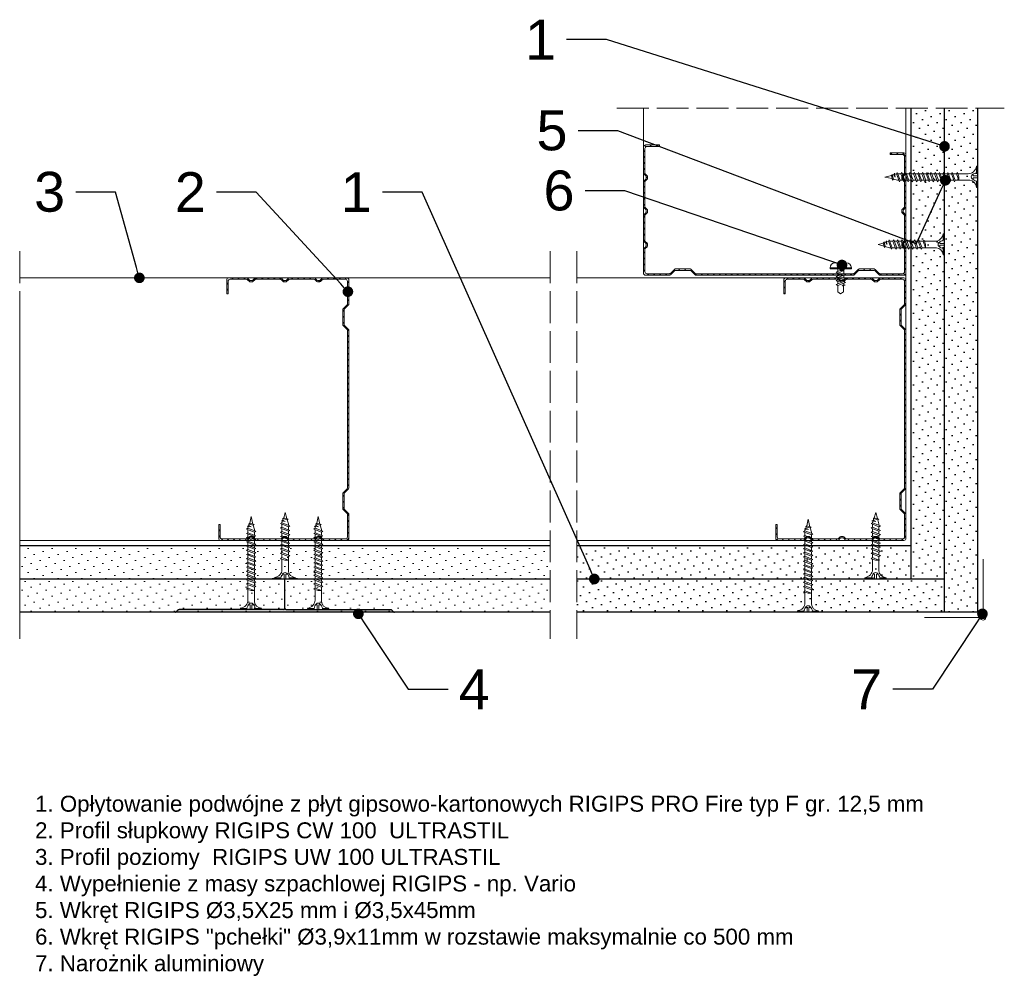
# Model space of a CAD drawing. Header units: millimetres. Extents: x 835 to 3337, y 91 to 2151.
# Tile 9 of 9: x 2962 to 3332, y 1791 to 2151. Entities that reach past the tile are written whole.
import ezdxf
from ezdxf import colors
from ezdxf.entities.mleader import LeaderData, LeaderLine
from ezdxf.math import Vec2, Vec3

# ---------------------------------------------------------------- set-up
doc = ezdxf.new("R2010")
doc.units = ezdxf.units.MM
doc.linetypes.add('ACAD_ISO02W100', pattern=[15, 12, -3])
for name, color, linetype, lineweight in [('_RIGIPS AKCESORIA', 7, 'Continuous', 18), ('_RIGIPS G-K', 7, 'Continuous', 25), ('_RIGIPS PROFIL', 7, 'Continuous', 18), ('KRESKOWANIE', 7, 'Continuous', 9), ('PRZERYWANA', 7, 'ACAD_ISO02W100', 9)]:
    doc.layers.add(name, color=color, linetype=linetype, lineweight=lineweight)
doc.styles.get("Standard").update_dxf_attribs({"font": 'arial.ttf'})
pattern_1 = [(315, (1554.5713, 3132.9963), (-1.122532, -3.367596), [0, -3.175])]
pattern_2 = [(315, (2206.1048, 3695.8057), (3.367596, 1.122532), [0, -3.175])]
pattern_3 = [(315, (1640.2, 591.7653), (3.367596, 1.122532), [0, -3.175])]

# ---------------------------------------------------------------- blocks, each defined once
blk = doc.blocks.new('CW 100 ULTRASTIL')
h = blk.add_hatch()
h.set_pattern_fill('ANSI31', color=256, scale=0.5, style=0)
h.paths.add_polyline_path([(179.46, 109.85, -0.198912), (179.6, 110.2), (181.11, 111.71, 0.198912), (181.26, 112.06), (181.26, 117.65, 0.198912), (181.11, 118), (179.6, 119.51, -0.198912), (179.46, 119.86), (179.46, 128.31, -0.414214), (180.26, 129.11), (188.58, 129.11, -0.198912), (188.93, 128.96), (189.64, 128.25, 0.198912), (189.99, 128.11), (190.58, 128.11, 0.198912), (190.93, 128.25), (191.64, 128.96, -0.198912), (191.99, 129.11), (201.28, 129.11, -0.198912), (201.63, 128.96), (202.34, 128.25, 0.198912), (202.69, 128.11), (203.28, 128.11, 0.198912), (203.63, 128.25), (204.34, 128.96, -0.198912), (204.69, 129.11), (213.98, 129.11, -0.198912), (214.33, 128.96), (215.04, 128.25, 0.198912), (215.39, 128.11), (215.98, 128.11, 0.198912), (216.33, 128.25), (217.04, 128.96, -0.198912), (217.39, 129.11), (226.56, 129.11, -0.414214), (227.36, 128.31), (227.36, 123.66), (227.91, 123.66), (227.91, 128.86, 0.414214), (227.11, 129.66), (217.39, 129.66, 0.198912), (217.04, 129.51), (216.33, 128.8, -0.198912), (215.98, 128.66), (215.39, 128.66, -0.198912), (215.04, 128.8), (214.33, 129.51, 0.198912), (213.98, 129.66), (204.69, 129.66, 0.198912), (204.34, 129.51), (203.63, 128.8, -0.198912), (203.28, 128.66), (202.69, 128.66, -0.198912), (202.34, 128.8), (201.63, 129.51, 0.198912), (201.28, 129.66), (191.99, 129.66, 0.198912), (191.64, 129.51), (190.93, 128.8, -0.198912), (190.58, 128.66), (189.99, 128.66, -0.198912), (189.64, 128.8), (188.93, 129.51, 0.198912), (188.58, 129.66), (179.71, 129.66, 0.414214), (178.91, 128.86), (178.91, 119.86, 0.198912), (179.05, 119.51), (180.56, 118, -0.198912), (180.71, 117.65), (180.71, 112.06, -0.198912), (180.56, 111.71), (179.05, 110.2, 0.198912), (178.91, 109.85), (178.91, 50.66, 0.198912), (179.05, 50.31), (180.56, 48.8, -0.198912), (180.71, 48.45), (180.71, 42.86, -0.198912), (180.56, 42.51), (179.05, 41, 0.198912), (178.91, 40.65), (178.91, 31.66, 0.414214), (179.71, 30.86), (188.58, 30.86, 0.198912), (188.93, 31), (189.64, 31.71, -0.198912), (189.99, 31.86), (190.58, 31.86, -0.198912), (190.93, 31.71), (191.64, 31, 0.198912), (191.99, 30.86), (201.28, 30.86, 0.198912), (201.63, 31), (202.34, 31.71, -0.198912), (202.69, 31.86), (203.28, 31.86, -0.198912), (203.63, 31.71), (204.34, 31, 0.198912), (204.69, 30.86), (213.98, 30.86, 0.198912), (214.33, 31), (215.04, 31.71, -0.198912), (215.39, 31.86), (215.98, 31.86, -0.198912), (216.33, 31.71), (217.04, 31, 0.198912), (217.39, 30.86), (224.11, 30.86, 0.414214), (224.91, 31.66), (224.91, 36.86), (224.36, 36.86), (224.36, 32.21, -0.414214), (223.56, 31.41), (217.39, 31.41, -0.198912), (217.04, 31.55), (216.33, 32.26, 0.198912), (215.98, 32.41), (215.39, 32.41, 0.198912), (215.04, 32.26), (214.33, 31.55, -0.198912), (213.98, 31.41), (204.69, 31.41, -0.198912), (204.34, 31.55), (203.63, 32.26, 0.198912), (203.28, 32.41), (202.69, 32.41, 0.198912), (202.34, 32.26), (201.63, 31.55, -0.198912), (201.28, 31.41), (191.99, 31.41, -0.198912), (191.64, 31.55), (190.93, 32.26, 0.198912), (190.58, 32.41), (189.99, 32.41, 0.198912), (189.64, 32.26), (188.93, 31.55, -0.198912), (188.58, 31.41), (180.26, 31.41, -0.414214), (179.46, 32.21), (179.46, 40.65, -0.198912), (179.6, 41), (181.11, 42.51, 0.198912), (181.26, 42.86), (181.26, 48.45, 0.198912), (181.11, 48.8), (179.6, 50.31, -0.198912), (179.46, 50.66)])
at = {"layer": '_RIGIPS PROFIL'}
for p, q in [((178.91, 128.86), (178.91, 119.86)), ((179.46, 128.31), (179.46, 119.86)), ((188.58, 129.66), (179.71, 129.66)), ((188.58, 129.11), (180.26, 129.11)), ((188.93, 129.51), (189.64, 128.8)), ((188.93, 128.96), (189.64, 128.25)), ((190.58, 128.66), (189.99, 128.66)), ((190.58, 128.11), (189.99, 128.11)), ((191.64, 129.51), (190.93, 128.8)), ((191.64, 128.96), (190.93, 128.25)), ((201.28, 129.66), (191.99, 129.66)), ((201.28, 129.11), (191.99, 129.11)), ((201.63, 129.51), (202.34, 128.8)), ((201.63, 128.96), (202.34, 128.25)), ((203.28, 128.66), (202.69, 128.66)), ((203.28, 128.11), (202.69, 128.11)), ((204.34, 129.51), (203.63, 128.8)), ((204.34, 128.96), (203.63, 128.25)), ((204.69, 129.66), (213.98, 129.66)), ((204.69, 129.11), (213.98, 129.11)), ((214.33, 129.51), (215.04, 128.8)), ((214.33, 128.96), (215.04, 128.25)), ((215.98, 128.66), (215.39, 128.66)), ((215.98, 128.11), (215.39, 128.11)), ((217.04, 129.51), (216.33, 128.8)), ((217.04, 128.96), (216.33, 128.25)), ((227.11, 129.66), (217.39, 129.66)), ((226.56, 129.11), (217.39, 129.11)), ((227.36, 123.66), (227.36, 128.31)), ((227.91, 123.66), (227.91, 128.86)), ((227.36, 123.66), (227.91, 123.66)), ((180.56, 118), (179.05, 119.51)), ((181.11, 118), (179.6, 119.51)), ((180.71, 117.65), (180.71, 112.06)), ((181.26, 117.65), (181.26, 112.06)), ((180.56, 111.71), (179.05, 110.2)), ((181.11, 111.71), (179.6, 110.2)), ((178.91, 109.85), (178.91, 50.66)), ((179.46, 109.85), (179.46, 50.66)), ((180.56, 48.8), (179.05, 50.31)), ((181.11, 48.8), (179.6, 50.31)), ((180.71, 42.86), (180.71, 48.45)), ((181.26, 42.86), (181.26, 48.45)), ((180.56, 42.51), (179.05, 41)), ((181.11, 42.51), (179.6, 41)), ((178.91, 31.66), (178.91, 40.65)), ((179.46, 32.21), (179.46, 40.65)), ((224.36, 36.86), (224.36, 32.21)), ((224.36, 36.86), (224.91, 36.86)), ((224.91, 36.86), (224.91, 31.66)), ((188.58, 30.86), (179.71, 30.86)), ((188.58, 31.41), (180.26, 31.41)), ((188.93, 31.55), (189.64, 32.26)), ((188.93, 31), (189.64, 31.71)), ((190.58, 32.41), (189.99, 32.41)), ((190.58, 31.86), (189.99, 31.86)), ((191.64, 31.55), (190.93, 32.26)), ((191.64, 31), (190.93, 31.71)), ((201.28, 31.41), (191.99, 31.41)), ((201.28, 30.86), (191.99, 30.86)), ((201.63, 31.55), (202.34, 32.26)), ((201.63, 31), (202.34, 31.71)), ((203.28, 32.41), (202.69, 32.41)), ((203.28, 31.86), (202.69, 31.86)), ((204.34, 31.55), (203.63, 32.26)), ((204.34, 31), (203.63, 31.71)), ((204.69, 31.41), (213.98, 31.41)), ((204.69, 30.86), (213.98, 30.86)), ((214.33, 31.55), (215.04, 32.26)), ((214.33, 31), (215.04, 31.71)), ((215.98, 32.41), (215.39, 32.41)), ((215.98, 31.86), (215.39, 31.86)), ((217.04, 31.55), (216.33, 32.26)), ((217.04, 31), (216.33, 31.71)), ((223.56, 31.41), (217.39, 31.41)), ((224.11, 30.86), (217.39, 30.86))]:
    blk.add_line(p, q, dxfattribs=at)
for centre, radius, start, end in [((179.71, 128.86), 0.8, 90, 180), ((180.26, 128.31), 0.8, 90, 180), ((188.58, 129.16), 0.5, 45, 90), ((188.58, 128.61), 0.5, 45, 90), ((189.99, 129.16), 0.5, 225, 270), ((189.99, 128.61), 0.5, 225, 270), ((190.58, 129.16), 0.5, 270, 315), ((190.58, 128.61), 0.5, 270, 315), ((191.99, 129.16), 0.5, 90, 135), ((191.99, 128.61), 0.5, 90, 135), ((201.28, 129.16), 0.5, 45, 90), ((201.28, 128.61), 0.5, 45, 90), ((202.69, 129.16), 0.5, 225, 270), ((202.69, 128.61), 0.5, 225, 270), ((203.28, 129.16), 0.5, 270, 315), ((203.28, 128.61), 0.5, 270, 315), ((204.69, 129.16), 0.5, 90, 135), ((204.69, 128.61), 0.5, 90, 135), ((213.98, 129.16), 0.5, 45, 90), ((213.98, 128.61), 0.5, 45, 90), ((215.39, 129.16), 0.5, 225, 270), ((215.39, 128.61), 0.5, 225, 270), ((215.98, 129.16), 0.5, 270, 315), ((215.98, 128.61), 0.5, 270, 315), ((217.39, 129.16), 0.5, 90, 135), ((217.39, 128.61), 0.5, 90, 135), ((226.56, 128.31), 0.8, 0, 90), ((227.11, 128.86), 0.8, 0, 90), ((179.41, 119.86), 0.5, 180, 225), ((179.96, 119.86), 0.5, 180, 225), ((180.21, 117.65), 0.5, 0, 45), ((180.76, 117.65), 0.5, 0, 45), ((180.21, 112.06), 0.5, 315, 0), ((180.76, 112.06), 0.5, 315, 0), ((179.41, 109.85), 0.5, 135, 180), ((179.96, 109.85), 0.5, 135, 180), ((179.41, 50.66), 0.5, 180, 225), ((179.96, 50.66), 0.5, 180, 225), ((180.21, 48.45), 0.5, 0, 45), ((180.76, 48.45), 0.5, 0, 45), ((179.41, 40.65), 0.5, 135, 180), ((179.96, 40.65), 0.5, 135, 180), ((180.21, 42.86), 0.5, 315, 0), ((180.76, 42.86), 0.5, 315, 0), ((179.71, 31.66), 0.8, 180, 270), ((180.26, 32.21), 0.8, 180, 270), ((188.58, 31.91), 0.5, 270, 315), ((188.58, 31.36), 0.5, 270, 315), ((189.99, 31.91), 0.5, 90, 135), ((189.99, 31.36), 0.5, 90, 135), ((190.58, 31.91), 0.5, 45, 90), ((190.58, 31.36), 0.5, 45, 90), ((191.99, 31.91), 0.5, 225, 270), ((191.99, 31.36), 0.5, 225, 270), ((201.28, 31.91), 0.5, 270, 315), ((201.28, 31.36), 0.5, 270, 315), ((202.69, 31.91), 0.5, 90, 135), ((202.69, 31.36), 0.5, 90, 135), ((203.28, 31.91), 0.5, 45, 90), ((203.28, 31.36), 0.5, 45, 90), ((204.69, 31.91), 0.5, 225, 270), ((204.69, 31.36), 0.5, 225, 270), ((213.98, 31.91), 0.5, 270, 315), ((213.98, 31.36), 0.5, 270, 315), ((215.39, 31.91), 0.5, 90, 135), ((215.39, 31.36), 0.5, 90, 135), ((215.98, 31.91), 0.5, 45, 90), ((215.98, 31.36), 0.5, 45, 90), ((217.39, 31.91), 0.5, 225, 270), ((217.39, 31.36), 0.5, 225, 270), ((223.56, 32.21), 0.8, 270, 0), ((224.11, 31.66), 0.8, 270, 0)]:
    blk.add_arc(centre, radius, start, end, dxfattribs=at)
blk = doc.blocks.new('TN 25')
at = {"layer": '_RIGIPS AKCESORIA'}
for p, q in [((0, -0.84), (0, 7.16)), ((0, 7.16), (0.46, 7.16)), ((0.46, 4.78), (0, 4.78)), ((0.46, 7.16), (0.46, 4.78)), ((1.77, 3.5), (1.77, 4.2)), ((3.02, 4.46), (8.47, 4.46)), ((7.12, 4.46), (7.12, 3.18)), ((8.03, 2.01), (7.12, 4.46)), ((8.47, 4.46), (8.79, 5)), ((9.61, 1.51), (8.47, 4.46)), ((8.79, 5), (9.93, 2.01)), ((9, 4.46), (10.1, 4.46)), ((10.1, 4.46), (10.41, 5)), ((11.23, 1.51), (10.1, 4.46)), ((10.41, 5), (11.56, 2.01)), ((10.62, 4.46), (11.67, 4.46)), ((11.67, 4.46), (11.99, 5)), ((12.81, 1.51), (11.67, 4.46)), ((11.99, 5), (13.14, 2.01)), ((12.2, 4.46), (13.21, 4.46)), ((13.21, 4.46), (13.52, 5)), ((14.34, 1.51), (13.21, 4.46)), ((13.52, 5), (14.67, 2.01)), ((13.73, 4.46), (14.8, 4.46)), ((14.8, 4.46), (15.12, 5)), ((15.94, 1.51), (14.8, 4.46)), ((15.12, 5), (16.26, 2.01)), ((15.33, 4.46), (16.42, 4.46)), ((16.42, 4.46), (16.73, 5)), ((17.55, 1.51), (16.42, 4.46)), ((16.73, 5), (17.88, 2.01)), ((16.94, 4.46), (17.99, 4.46)), ((17.99, 4.46), (18.31, 5)), ((19.13, 1.51), (17.99, 4.46)), ((18.31, 5), (19.45, 2.01)), ((18.52, 4.46), (19.68, 4.46)), ((19.68, 4.46), (20, 5)), ((20.82, 1.51), (19.68, 4.46)), ((20, 5), (21.14, 2.01)), ((20.21, 4.46), (20.7, 4.46)), ((20.7, 4.46), (22.28, 3.98)), ((22.28, 3.98), (22.56, 4.37)), ((22.7, 2.36), (22.28, 3.98)), ((22.56, 4.37), (23.03, 2.71)), ((22.71, 3.85), (25, 3.24)), ((0, 3.5), (1.77, 3.5)), ((0, 2.83), (1.77, 2.83)), ((0.46, 1.64), (0, 1.64)), ((0.46, -0.84), (0.46, 1.64)), ((1.77, 2.83), (1.77, 2.18)), ((7.49, 2.01), (3.55, 2.01)), ((7.12, 3.18), (7.65, 1.53)), ((7.65, 1.53), (8.03, 2.01)), ((9.41, 2.01), (8.03, 2.01)), ((9.93, 2.01), (9.61, 1.51)), ((11.04, 2.01), (9.93, 2.01)), ((11.56, 2.01), (11.23, 1.51)), ((12.61, 2.01), (11.56, 2.01)), ((13.14, 2.01), (12.81, 1.51)), ((14.15, 2.01), (13.14, 2.01)), ((14.67, 2.01), (14.34, 1.51)), ((15.74, 2.01), (14.67, 2.01)), ((16.26, 2.01), (15.94, 1.51)), ((17.36, 2.01), (16.26, 2.01)), ((17.88, 2.01), (17.55, 1.51)), ((18.93, 2.01), (17.88, 2.01)), ((19.45, 2.01), (19.13, 1.51)), ((19.45, 2.01), (20.62, 2.01)), ((21.14, 2.01), (20.82, 1.51)), ((21.14, 2.01), (21.81, 2.12)), ((21.85, 1.83), (21.67, 3.28)), ((21.67, 3.28), (22.14, 2.4)), ((22.14, 2.4), (21.85, 1.83)), ((22.7, 2.36), (22.14, 2.4)), ((23.03, 2.71), (22.7, 2.36)), ((25, 3.24), (23.03, 2.71)), ((0, -0.84), (0.46, -0.84))]:
    blk.add_line(p, q, dxfattribs=at)
for centre, major_axis, ratio, start_param, end_param in [((3.09, 7.67), (0.17, 3.2), 0.826134, 1.773653, 3.180586), ((-0.04, 0.9), (0, 3.93), 0.848176, -0.720942, -0.151112), ((1.66, 3.18), (0, 0.895), 0.848176, -1.552777, -0.720942), ((3.37, -1.57), (0.28, 3.57), 0.832181, 0.035984, 1.430787), ((-2.73, 15.91), (0, 14.76), 0.848176, 3.399396, 3.475072), ((0.59, 4.62), (0, 2.81), 0.848176, 3.475072, 3.862535), ((1.66, 3.18), (0, 0.895), 0.848176, 3.862535, 4.730408)]:
    blk.add_ellipse(centre, major_axis=major_axis, ratio=ratio, start_param=start_param, end_param=end_param, dxfattribs=at)
blk = doc.blocks.new('TN 35')
at = {"layer": '_RIGIPS AKCESORIA'}
for p, q in [((0, -0.84), (0, 7.16)), ((0, 7.16), (0.46, 7.16)), ((0.46, 4.78), (0, 4.78)), ((0.46, 7.16), (0.46, 4.78)), ((1.77, 3.5), (1.77, 4.2)), ((3.02, 4.46), (8.47, 4.46)), ((7.12, 4.46), (7.12, 3.18)), ((8.03, 2.01), (7.12, 4.46)), ((8.47, 4.46), (8.79, 5)), ((9.61, 1.51), (8.47, 4.46)), ((8.79, 5), (9.93, 2.01)), ((9, 4.46), (10.1, 4.46)), ((10.1, 4.46), (10.41, 5)), ((11.23, 1.51), (10.1, 4.46)), ((10.41, 5), (11.56, 2.01)), ((10.62, 4.46), (11.67, 4.46)), ((11.67, 4.46), (11.99, 5)), ((12.81, 1.51), (11.67, 4.46)), ((11.99, 5), (13.14, 2.01)), ((12.2, 4.46), (13.21, 4.46)), ((13.21, 4.46), (13.52, 5)), ((14.34, 1.51), (13.21, 4.46)), ((13.52, 5), (14.67, 2.01)), ((13.73, 4.46), (14.8, 4.46)), ((14.8, 4.46), (15.12, 5)), ((15.94, 1.51), (14.8, 4.46)), ((15.12, 5), (16.26, 2.01)), ((15.33, 4.46), (16.42, 4.46)), ((16.42, 4.46), (16.73, 5)), ((17.55, 1.51), (16.42, 4.46)), ((16.73, 5), (17.88, 2.01)), ((16.94, 4.46), (17.99, 4.46)), ((17.99, 4.46), (18.31, 5)), ((19.13, 1.51), (17.99, 4.46)), ((18.31, 5), (19.45, 2.01)), ((18.52, 4.46), (19.57, 4.46)), ((19.57, 4.46), (19.88, 5)), ((20.7, 1.51), (19.57, 4.46)), ((19.88, 5), (21.03, 2.01)), ((20.09, 4.46), (21.14, 4.46)), ((21.14, 4.46), (21.46, 5)), ((22.28, 1.51), (21.14, 4.46)), ((21.46, 5), (22.6, 2.01)), ((21.67, 4.46), (22.72, 4.46)), ((22.72, 4.46), (23.03, 5)), ((23.85, 1.51), (22.72, 4.46)), ((23.03, 5), (24.18, 2.01)), ((23.24, 4.46), (24.29, 4.46)), ((24.29, 4.46), (24.61, 5)), ((25.43, 1.51), (24.29, 4.46)), ((24.61, 5), (25.75, 2.01)), ((24.81, 4.46), (25.87, 4.46)), ((25.87, 4.46), (26.18, 5)), ((27, 1.51), (25.87, 4.46)), ((26.18, 5), (27.33, 2.01)), ((26.39, 4.46), (27.44, 4.46)), ((27.44, 4.46), (27.76, 5)), ((28.58, 1.51), (27.44, 4.46)), ((27.76, 5), (28.9, 2.01)), ((27.96, 4.46), (29.13, 4.46)), ((29.13, 4.46), (29.45, 5)), ((30.27, 1.51), (29.13, 4.46)), ((29.45, 5), (30.59, 2.01)), ((29.65, 4.46), (30.15, 4.46)), ((30.15, 4.46), (31.73, 3.98)), ((31.73, 3.98), (32.01, 4.37)), ((32.15, 2.36), (31.73, 3.98)), ((32.01, 4.37), (32.48, 2.71)), ((32.16, 3.85), (35, 3.24)), ((0, 3.5), (1.77, 3.5)), ((0, 2.83), (1.77, 2.83)), ((0.46, 1.64), (0, 1.64)), ((0.46, -0.84), (0.46, 1.64)), ((1.77, 2.83), (1.77, 2.18)), ((7.49, 2.01), (3.55, 2.01)), ((7.12, 3.18), (7.65, 1.53)), ((7.65, 1.53), (8.03, 2.01)), ((9.41, 2.01), (8.03, 2.01)), ((9.93, 2.01), (9.61, 1.51)), ((11.04, 2.01), (9.93, 2.01)), ((11.56, 2.01), (11.23, 1.51)), ((12.61, 2.01), (11.56, 2.01)), ((13.14, 2.01), (12.81, 1.51)), ((14.15, 2.01), (13.14, 2.01)), ((14.67, 2.01), (14.34, 1.51)), ((15.74, 2.01), (14.67, 2.01)), ((16.26, 2.01), (15.94, 1.51)), ((17.36, 2.01), (16.26, 2.01)), ((17.88, 2.01), (17.55, 1.51)), ((18.93, 2.01), (17.84, 2.01)), ((19.45, 2.01), (19.13, 1.51)), ((20.51, 2.01), (19.41, 2.01)), ((21.03, 2.01), (20.7, 1.51)), ((22.08, 2.01), (20.99, 2.01)), ((22.6, 2.01), (22.28, 1.51)), ((23.66, 2.01), (22.56, 2.01)), ((24.18, 2.01), (23.85, 1.51)), ((25.23, 2.01), (24.14, 2.01)), ((25.75, 2.01), (25.43, 1.51)), ((26.81, 2.01), (25.71, 2.01)), ((27.33, 2.01), (27, 1.51)), ((28.38, 2.01), (27.33, 2.01)), ((28.9, 2.01), (28.58, 1.51)), ((28.9, 2.01), (30.07, 2.01)), ((30.59, 2.01), (30.27, 1.51)), ((30.59, 2.01), (31.26, 2.12)), ((31.3, 1.83), (31.12, 3.28)), ((31.12, 3.28), (31.59, 2.4)), ((31.59, 2.4), (31.3, 1.83)), ((32.15, 2.36), (31.59, 2.4)), ((32.48, 2.71), (32.15, 2.36)), ((35, 3.24), (32.48, 2.71)), ((0, -0.84), (0.46, -0.84))]:
    blk.add_line(p, q, dxfattribs=at)
for centre, major_axis, ratio, start_param, end_param in [((3.09, 7.67), (0.17, 3.2), 0.826134, 1.773653, 3.180586), ((-0.04, 0.9), (0, 3.93), 0.848176, -0.720942, -0.151112), ((1.66, 3.18), (0, 0.895), 0.848176, -1.552777, -0.720942), ((3.37, -1.57), (0.28, 3.57), 0.832181, 0.035984, 1.430787), ((-2.73, 15.91), (0, 14.76), 0.848176, 3.399396, 3.475072), ((0.59, 4.62), (0, 2.81), 0.848176, 3.475072, 3.862535), ((1.66, 3.18), (0, 0.895), 0.848176, 3.862535, 4.730408)]:
    blk.add_ellipse(centre, major_axis=major_axis, ratio=ratio, start_param=start_param, end_param=end_param, dxfattribs=at)
blk = doc.blocks.new('naroznik')
at = {"layer": '_RIGIPS AKCESORIA'}
for p, q in [((429.5, 69.65), (429.5, 90.65)), ((430.5, 91.65), (451.5, 91.65))]:
    blk.add_line(p, q, dxfattribs=at)
blk.add_arc((429.5, 91.65), 1, 0, 270, dxfattribs=at)
blk = doc.blocks.new('spoina PRO')
at = {"layer": '_RIGIPS G-K'}
h = blk.add_hatch(dxfattribs=at)
h.set_pattern_fill('AR-SAND', color=256, scale=0.02, style=0)
h.paths.add_polyline_path([(2546.06, 1115.24, -0.198912), (2546.41, 1115.38), (2464, 1115.38, -0.198912), (2464.35, 1115.24), (2465.06, 1114.53, 0.198912), (2465.41, 1114.38), (2504.7, 1114.38, -0.414214), (2505.2, 1113.88, -0.414214), (2505.7, 1114.38), (2545, 1114.38, 0.198912), (2545.35, 1114.53)])
for p, q in [((2464, 1115.38), (2546.41, 1115.38)), ((2464.35, 1115.24), (2465.06, 1114.53)), ((2546.06, 1115.24), (2545.35, 1114.53)), ((2504.7, 1114.38), (2465.41, 1114.38)), ((2505.2, 1113.88), (2505.2, 1102.88)), ((2505.7, 1114.38), (2545, 1114.38))]:
    blk.add_line(p, q, dxfattribs=at)
for centre, start, end in [((2464, 1114.88), 45, 90), ((2546.41, 1114.88), 90, 135), ((2465.41, 1114.88), 225, 270), ((2504.7, 1113.88), 0, 90), ((2505.7, 1113.88), 90, 180), ((2545, 1114.88), 270, 315)]:
    blk.add_arc(centre, 0.5, start, end, dxfattribs=at)
blk = doc.blocks.new('_Dot')
at = {"color": 0, "linetype": 'ByBlock', "lineweight": -2}
blk.add_line((-0.5, 0), (-1, 0), dxfattribs=at)
at = {"color": 0, "linetype": 'ByBlock', "const_width": 0.5}
blk.add_lwpolyline([(-0.25, 0, 1), (0.25, 0, 1)], format="xyb", close=True, dxfattribs=at)
blk = doc.blocks.new('Pchelka')
at = {"layer": '_RIGIPS AKCESORIA'}
for p, q in [((18.38, 159.49), (18.38, 163.49)), ((20.31, 165.49), (20.31, 157.49)), ((20.38, 165.49), (20.72, 165.49)), ((20.72, 165.49), (20.72, 157.49)), ((22.49, 162.62), (22.87, 163.24)), ((23.08, 162.62), (22.87, 163.24)), ((23.98, 162.62), (24.36, 163.24)), ((24.58, 162.62), (24.36, 163.24)), ((25.45, 162.62), (25.83, 163.24)), ((26.04, 162.62), (25.83, 163.24)), ((26.66, 162.62), (26.85, 163.14)), ((26.85, 163.14), (27.13, 162.02)), ((18.38, 161.75), (19.34, 161.75)), ((18.38, 161.22), (19.34, 161.22)), ((19.34, 161.75), (19.34, 162.47)), ((19.34, 161.22), (19.34, 160.5)), ((22.49, 162.62), (20.72, 162.62)), ((21.68, 160.36), (20.72, 160.36)), ((22.28, 160.36), (21.35, 162.62)), ((21.35, 162.62), (21.35, 161.32)), ((21.35, 161.32), (21.9, 159.74)), ((21.9, 159.74), (22.28, 160.36)), ((23.39, 160.36), (22.28, 160.36)), ((23.63, 159.74), (22.49, 162.62)), ((24.01, 160.36), (23.08, 162.62)), ((23.98, 162.62), (23.08, 162.62)), ((23.63, 159.74), (24.01, 160.36)), ((25.12, 159.74), (23.98, 162.62)), ((24.88, 160.36), (24.01, 160.36)), ((25.5, 160.36), (24.58, 162.62)), ((25.43, 162.62), (24.58, 162.62)), ((25.12, 159.74), (25.5, 160.36)), ((26.59, 159.74), (25.45, 162.62)), ((26.35, 160.36), (25.5, 160.36)), ((26.66, 162.62), (26.04, 162.62)), ((26.97, 160.36), (26.04, 162.62)), ((26.59, 159.74), (26.97, 160.36)), ((27.13, 162.02), (26.66, 162.62)), ((29.38, 160.36), (26.97, 160.36)), ((29.38, 162.52), (27.01, 162.52)), ((30.05, 161.42), (29.38, 162.52)), ((29.38, 160.36), (30.05, 161.42)), ((20.38, 157.49), (20.72, 157.49))]:
    blk.add_line(p, q, dxfattribs=at)
for centre, start, end in [((20.38, 163.49), 90, 180), ((20.38, 159.49), 180, 270)]:
    blk.add_arc(centre, 2, start, end, dxfattribs=at)
for centre, major_axis, start_param, end_param in [((17.98, 160.19), (0, 2.76), -0.596517, -0.166765), ((17.98, 162.79), (0, 2.76), 3.308358, 3.73811), ((18.62, 161.26), (0, 1.46), -1.414897, -0.596517), ((18.62, 161.72), (0, 1.46), 3.73811, 4.55649)]:
    blk.add_ellipse(centre, major_axis=major_axis, ratio=0.880282, start_param=start_param, end_param=end_param, dxfattribs=at)

msp = doc.modelspace()

# ---------------------------------------------------------------- hatches: boundary and pattern name
at = {"layer": '_RIGIPS G-K'}
h = msp.add_hatch(dxfattribs=at)
h.set_pattern_fill('DOTS', color=256, scale=2, angle=45, style=0)
h.set_pattern_definition(pattern_1)
h.paths.add_polyline_path([(3309.57, 2117.92), (3297.07, 2117.92), (3297.07, 1940.81), (3309.57, 1940.81)])
h = msp.add_hatch(dxfattribs=at)
h.set_pattern_fill('DOTS', color=256, scale=2, angle=45, style=0)
h.set_pattern_definition(pattern_1)
h.paths.add_polyline_path([(3322.07, 2117.92), (3309.57, 2117.92), (3309.57, 1928.31), (3322.07, 1928.31)])
h = msp.add_hatch(dxfattribs=at)
h.set_pattern_fill('DOTS', color=256, scale=2, angle=-45, style=0)
h.set_pattern_definition(pattern_2)
h.paths.add_polyline_path([(3171.18, 1953.31), (3171.18, 1940.81), (3297.07, 1940.81), (3297.07, 1953.31)])
h = msp.add_hatch(dxfattribs=at)
h.set_pattern_fill('DOTS', color=256, scale=2, angle=-45, style=0)
h.set_pattern_definition(pattern_2)
h.paths.add_polyline_path([(3171.18, 1940.81), (3171.18, 1928.31), (3309.57, 1928.31), (3309.57, 1940.81)])
at = {"layer": 'KRESKOWANIE'}
h = msp.add_hatch(dxfattribs=at)
h.set_pattern_fill('DOTS', color=256, scale=2, angle=315, style=0)
h.set_pattern_definition(pattern_3)
h.paths.add_polyline_path([(3161.18, 1953.31), (2961.58, 1953.31), (2961.58, 1940.81), (3161.18, 1940.81)])
h = msp.add_hatch(dxfattribs=at)
h.set_pattern_fill('DOTS', color=256, scale=2, angle=315, style=0)
h.set_pattern_definition(pattern_3)
h.paths.add_polyline_path([(3161.18, 1940.81), (2961.58, 1940.81), (2961.58, 1928.31), (3161.18, 1928.31)])

# ---------------------------------------------------------------- linework, layer by layer
at = {"layer": '_RIGIPS G-K'}
for p, q in [((3297.07, 1940.81), (3297.07, 2117.92)), ((3309.57, 1928.31), (3309.57, 2117.92)), ((3322.07, 1928.31), (3322.07, 2117.92)), ((3161.18, 1953.31), (2961.58, 1953.31)), ((3297.07, 1953.31), (3171.18, 1953.31)), ((3161.18, 1940.81), (2961.58, 1940.81)), ((3309.57, 1940.81), (3171.18, 1940.81)), ((3161.18, 1928.31), (2961.58, 1928.31)), ((3322.07, 1928.31), (3171.18, 1928.31))]:
    msp.add_line(p, q, dxfattribs=at)
at = {"layer": '_RIGIPS PROFIL', "lineweight": 9}
for p, q in [((3196.27, 2055.91), (3196.27, 2117.92)), ((3295.07, 1956.11), (3295.07, 2117.92)), ((3161.18, 2054.11), (2961.58, 2054.11)), ((3294.27, 2054.11), (3171.18, 2054.11)), ((3161.18, 1955.31), (2961.58, 1955.31)), ((3293.72, 1955.31), (3171.18, 1955.31))]:
    msp.add_line(p, q, dxfattribs=at)
at = {"layer": 'PRZERYWANA'}
for p, q in [((3186.27, 2117.92), (3332.07, 2117.92)), ((2961.58, 2064.11), (2961.58, 1918.31)), ((3161.18, 2064.11), (3161.18, 1918.31)), ((3171.18, 2064.11), (3171.18, 1918.31)), ((2961.58, 2039.11), (2961.58, 1918.31))]:
    msp.add_line(p, q, dxfattribs=at)

# ---------------------------------------------------------------- block references
at = {"rotation": 270}
msp.add_blockref('Pchelka', (3109.02, 2078.2), dxfattribs=at)
at = {"layer": '_RIGIPS AKCESORIA', "rotation": 180}
for name, p in [('TN 35', (3322.07, 2095.28)), ('TN 25', (3309.57, 2069.88)), ('naroznik', (3753.57, 2017.96))]:
    msp.add_blockref(name, p, dxfattribs=at)
at = {"layer": '_RIGIPS AKCESORIA', "xscale": -1, "rotation": 270}
for name, p in [('TN 35', (3045.44, 1929.31)), ('TN 25', (3058.22, 1940.81)), ('TN 35', (3070.69, 1929.31)), ('TN 25', (3280.45, 1940.81)), ('TN 35', (3255.05, 1928.31))]:
    msp.add_blockref(name, p, dxfattribs=at)
at = {"layer": '_RIGIPS G-K', "rotation": 180}
msp.add_blockref('spoina PRO', (5566.58, 3043.69), dxfattribs=at)
at = {"layer": '_RIGIPS PROFIL'}
for p, rotation in [((3325.93, 1876.2), 90), ((3264.37, 2084.97), 180), ((3473.98, 2084.97), 180)]:
    msp.add_blockref('CW 100 ULTRASTIL', p, dxfattribs=dict(at, rotation=rotation))

# ---------------------------------------------------------------- texts
at = {"layer": 'KRESKOWANIE', "insert": (2967.36, 1859.26), "char_height": 6, "attachment_point": 1}
msp.add_mtext_dynamic_manual_height_columns('1. Opłytowanie podwójne z płyt gipsowo-kartonowych RIGIPS PRO Fire typ F gr. 12,5 mm\\P2. Profil słupkowy RIGIPS CW 100  ULTRASTIL\\P3. Profil poziomy  RIGIPS UW 100 ULTRASTIL\\P4. Wypełnienie z masy szpachlowej RIGIPS - np. Vario\\P5. Wkręt RIGIPS %%C3,5X25 mm i %%C3,5x45mm\\P6. Wkręt RIGIPS "pchełki" %%C3,9x11mm w rozstawie maksymalnie co 500 mm \\P7. Narożnik aluminiowy', width=393.9451, gutter_width=12.5, heights=[0], dxfattribs=at)

# ---------------------------------------------------------------- leaders
at = {"layer": 'KRESKOWANIE'}
ml = msp.add_multileader_mtext('Standard', dxfattribs=at)
ml.set_content('1', color=256)
ml.set_leader_properties()
ml.set_arrow_properties(name='DOT')
ml.build(insert=Vec2(0, 0))
ml.multileader.update_dxf_attribs({"dogleg_length": 15})
ctx = ml.context
ctx.base_point, ctx.char_height, ctx.landing_gap_size, ctx.plane_origin = Vec3(3153.81, 2143.74), 15, 4, Vec3(3315.37, 2110.7)
ctx.text_align_type = 2
notes = []
notes.append((ctx, [(0, (1, 1, 0), (3182.34, 2143.74), (-1, 0), 15, [(0, [(3309.57, 2103.58)], 0, [])])]))
ctx.mtext.insert, ctx.mtext.alignment, ctx.mtext.flow_direction = Vec3(3163.34, 2151.24), 3, 5
ml = msp.add_multileader_mtext('Standard', dxfattribs=at)
ml.set_content('5', color=256)
ml.set_leader_properties()
ml.set_arrow_properties(name='DOT')
ml.build(insert=Vec2(0, 0))
ml.multileader.update_dxf_attribs({"dogleg_length": 15})
ctx = ml.context
ctx.base_point, ctx.char_height, ctx.landing_gap_size, ctx.plane_origin = Vec3(3153.75, 2109.47), 15, 4, Vec3(3317.13, 2077.31)
ctx.text_align_type = 2
notes.append((ctx, [(0, (1, 1, 0), (3186.7, 2109.47), (-1, 0), 15, [(1, [(3309.87, 2090.81), (3298.9, 2066.89)], 0, [])])]))
ctx.mtext.insert, ctx.mtext.alignment, ctx.mtext.flow_direction = Vec3(3167.7, 2117.1), 3, 5
ml = msp.add_multileader_mtext('Standard', dxfattribs=at)
ml.set_content('3', color=256)
ml.set_leader_properties()
ml.set_arrow_properties(name='DOT')
ml.build(insert=Vec2(0, 0))
ml.multileader.update_dxf_attribs({"dogleg_length": 15})
ctx = ml.context
ctx.base_point, ctx.char_height, ctx.landing_gap_size, ctx.plane_origin = Vec3(2964.84, 2086.36), 15, 4, Vec3(3006.61, 2054.11)
ctx.text_align_type = 2
notes.append((ctx, [(0, (1, 1, 0), (2997.66, 2086.36), (-1, 0), 15, [(0, [(3006.61, 2054.11)], 0, [])])]))
ctx.mtext.insert, ctx.mtext.alignment, ctx.mtext.flow_direction = Vec3(2978.66, 2094), 3, 5
ml = msp.add_multileader_mtext('Standard', dxfattribs=at)
ml.set_content('2', color=256)
ml.set_leader_properties()
ml.set_arrow_properties(name='DOT')
ml.build(insert=Vec2(0, 0))
ml.multileader.update_dxf_attribs({"dogleg_length": 15})
ctx = ml.context
ctx.base_point, ctx.char_height, ctx.landing_gap_size, ctx.plane_origin = Vec3(3017.65, 2086.36), 15, 4, Vec3(3085.07, 2048.91)
ctx.text_align_type = 2
notes.append((ctx, [(0, (1, 1, 0), (3050.59, 2086.36), (-1, 0), 15, [(0, [(3085.07, 2048.91)], 0, [])])]))
ctx.mtext.insert, ctx.mtext.alignment, ctx.mtext.flow_direction = Vec3(3031.59, 2093.86), 3, 5
ml = msp.add_multileader_mtext('Standard', dxfattribs=at)
ml.set_content('1', color=256)
ml.set_leader_properties()
ml.set_arrow_properties(name='DOT')
ml.build(insert=Vec2(0, 0))
ml.multileader.update_dxf_attribs({"dogleg_length": 15})
ctx = ml.context
ctx.base_point, ctx.char_height, ctx.landing_gap_size, ctx.plane_origin = Vec3(3084.53, 2086.36), 15, 4, Vec3(3177.8, 1974.22)
ctx.text_align_type = 2
notes.append((ctx, [(0, (1, 1, 0), (3113.05, 2086.36), (-1, 0), 15, [(0, [(3177.8, 1940.81)], 0, [])])]))
ctx.mtext.insert, ctx.mtext.alignment, ctx.mtext.flow_direction = Vec3(3094.05, 2093.86), 3, 5
ml = msp.add_multileader_mtext('Standard', dxfattribs=at)
ml.set_content('6', color=256)
ml.set_leader_properties()
ml.set_arrow_properties(name='DOT')
ml.build(insert=Vec2(0, 0))
ml.multileader.update_dxf_attribs({"dogleg_length": 15})
ctx = ml.context
ctx.base_point, ctx.char_height, ctx.landing_gap_size, ctx.plane_origin = Vec3(3156.43, 2086.85), 15, 4, Vec3(3270.99, 2058.94)
ctx.text_align_type = 2
notes.append((ctx, [(0, (1, 1, 0), (3189.34, 2086.85), (-1, 0), 15, [(0, [(3270.99, 2058.94)], 0, [])])]))
ctx.mtext.insert, ctx.mtext.alignment, ctx.mtext.flow_direction = Vec3(3170.34, 2094.48), 3, 5
ml = msp.add_multileader_mtext('Standard', dxfattribs=at)
ml.set_content('4', color=256)
ml.set_leader_properties()
ml.set_arrow_properties(name='DOT')
ml.build(insert=Vec2(0, 0))
ml.multileader.update_dxf_attribs({"dogleg_length": 15})
ctx = ml.context
ctx.base_point, ctx.char_height, ctx.landing_gap_size, ctx.plane_origin = Vec3(3122.77, 1899.33), 15, 4, Vec3(3044.18, 1927.7)
notes.append((ctx, [(0, (1, 1, 0), (3107.77, 1899.33), (1, 0), 15, [(0, [(3089.01, 1927.7)], 0, [])])]))
ctx.mtext.insert, ctx.mtext.flow_direction = Vec3(3126.77, 1906.83), 5
ml = msp.add_multileader_mtext('Standard', dxfattribs=at)
ml.set_content('7', color=256)
ml.set_leader_properties()
ml.set_arrow_properties(name='DOT')
ml.build(insert=Vec2(0, 0))
ml.multileader.update_dxf_attribs({"dogleg_length": 15})
ctx = ml.context
ctx.base_point, ctx.char_height, ctx.landing_gap_size, ctx.plane_origin = Vec3(3272.36, 1899.33), 15, 4, Vec3(3368.67, 1927.7)
ctx.text_align_type = 2
notes.append((ctx, [(0, (1, 1, 0), (3305.07, 1899.33), (-1, 0), 15, [(0, [(3323.84, 1927.7)], 0, [])])]))
ctx.mtext.insert, ctx.mtext.alignment, ctx.mtext.flow_direction = Vec3(3286.07, 1906.83), 3, 5
for ctx, leaders in notes:
    for number, flags, end, landing, length, lines in leaders:
        leader = LeaderData()
        leader.index, (leader.has_last_leader_line, leader.has_dogleg_vector, leader.attachment_direction) = number, flags
        leader.last_leader_point, leader.dogleg_vector, leader.dogleg_length = Vec3(end), Vec3(landing), length
        for number, points, colour, breaks in lines:
            line = LeaderLine()
            line.index, line.vertices, line.color, line.breaks = number, Vec3.list(points), colors.encode_raw_color(colour), breaks
            leader.lines.append(line)
        ctx.leaders.append(leader)

doc.saveas('drawing.dxf')
